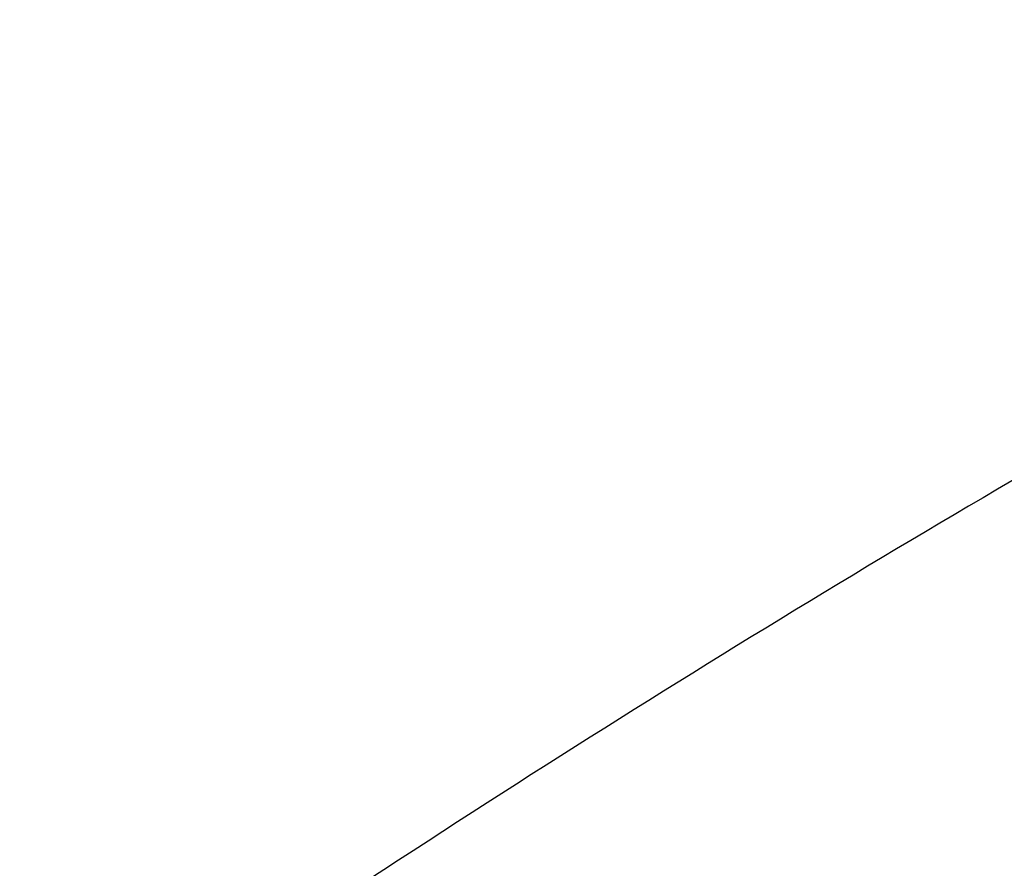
# Model space of a CAD drawing. Header units: millimetres. Extents: x -110 to 102, y -155 to 109.
# Tile 57 of 256: x -83.274 to -82.484, y 17.797 to 18.478. Entities that reach past the tile are written whole.
import ezdxf

# ---------------------------------------------------------------- set-up
doc = ezdxf.new("R2010")
doc.units = ezdxf.units.MM
doc.header["$MEASUREMENT"] = 0
doc.layers.add('surfs', color=7, linetype='Continuous', true_color=0x007f00)

msp = doc.modelspace()

# ---------------------------------------------------------------- linework, layer by layer
at = {"layer": 'surfs'}
for points in [[(-83.04848, 26.38993, 6.21387), (-83.85933, 26.10973, 5.59056), (-85.5571, 25.39192, 4.62306), (-88.09396, 23.97584, 4.03322), (-90.45092, 22.32102, 4.22198), (-92.62243, 20.52758, 4.87037), (-94.44157, 18.61433, 6.18752), (-95.31163, 17.3058, 7.52565), (-95.60515, 16.67369, 8.31497)], [(-82.82962, 25.77262, 6.09876), (-83.61781, 25.50082, 5.49287), (-85.26646, 24.80602, 4.54883), (-87.73156, 23.43372, 3.96321), (-90.02544, 21.82596, 4.13367), (-92.13851, 20.07663, 4.755), (-93.91307, 18.20438, 6.02682), (-94.76905, 16.91929, 7.32066), (-95.06328, 16.29648, 8.08399)], [(-82.64639, 25.13831, 5.99313), (-83.40554, 24.87674, 5.40964), (-84.9915, 24.20943, 4.49691), (-87.36299, 22.89004, 3.92082), (-89.57152, 21.34117, 4.07199), (-91.60436, 19.65059, 4.65966), (-93.31381, 17.8366, 5.87363), (-94.1436, 16.58809, 7.11093), (-94.43312, 15.98149, 7.84118)], [(-82.49645, 24.49384, 5.89674), (-83.21981, 24.24326, 5.34032), (-84.72909, 23.60597, 4.46629), (-86.98567, 22.34668, 3.90496), (-89.08822, 20.8675, 4.03642), (-91.02171, 19.25029, 4.58506), (-92.64905, 17.51296, 5.73065), (-93.44322, 16.31561, 6.90101), (-93.72387, 15.73297, 7.5921)], [(-81.85011, 18.44293, 5.26672), (-82.07225, 18.33656, 5.03583), (-82.55109, 18.0778, 4.64989), (-83.31671, 17.58199, 4.35445), (-84.06861, 17.01826, 4.35969), (-84.78795, 16.42867, 4.53462), (-85.42415, 15.82744, 4.96788), (-85.76369, 15.44115, 5.41944), (-85.90046, 15.26124, 5.6834)]]:
    msp.add_open_spline(points, degree=3, knots=[0, 0, 0, 0, 1.178306, 2.356612, 3.534919, 4.709102, 5.883286, 7.05747, 7.05747, 7.05747, 7.05747], dxfattribs=at)

doc.saveas('drawing.dxf')
